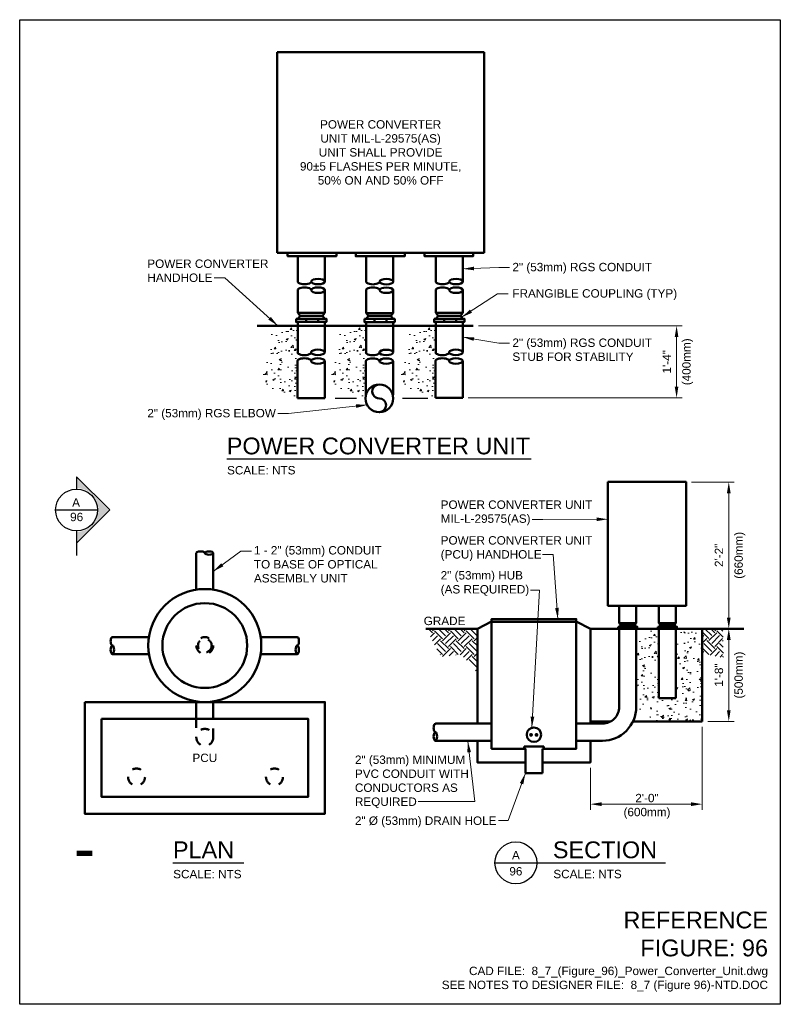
# Model space of a CAD drawing. Header units: inches. Extents: x 0 to 8.5, y 0 to 11.
import ezdxf
from ezdxf.enums import TextEntityAlignment as Align

# ---------------------------------------------------------------- set-up
doc = ezdxf.new("R2010")
doc.units = ezdxf.units.IN
doc.header["$LTSCALE"] = 0.5
doc.header["$MEASUREMENT"] = 0
doc.header["$PDSIZE"] = 2
doc.linetypes.add('HIDDEN2', pattern=[0.1875, 0.125, -0.0625])
doc.layers.get('0').update_dxf_attribs({"linetype": 'CONTINUOUS', "lineweight": 35})
doc.layers.get('DEFPOINTS').update_dxf_attribs({"linetype": 'CONTINUOUS', "lineweight": 35})
for name, color, linetype, lineweight in [('C-GRAD-FNSH', 4, 'CONTINUOUS', 50), ('E-AFLD-DEVC', 23, 'CONTINUOUS', 50), ('E-AFLD-JBOX', 23, 'CONTINUOUS', 50), ('E-POWR-CNDT', 83, 'CONTINUOUS', 50), ('G-ANNO-PATT', 8, 'CONTINUOUS', 18), ('G-ANNO-RDME', 5, 'CONTINUOUS', 18), ('P-STRM-PIPE', 163, 'STRAF', 50)]:
    doc.layers.add(name, color=color, linetype=linetype, lineweight=lineweight)
for name, color, linetype in [('G-ANNO-DIMS', 7, 'CONTINUOUS'), ('G-ANNO-SYMB', 6, 'CONTINUOUS'), ('G-ANNO-SYMB @ 1', 6, 'CONTINUOUS'), ('G-ANNO-TEXT', 7, 'CONTINUOUS'), ('G-ANNO-TTLB', 7, 'CONTINUOUS')]:
    doc.layers.add(name, color=color, linetype=linetype)
doc.styles.add('00-E-TITLE-1_1', font='arial.ttf', dxfattribs={"height": 0.1875})
doc.styles.add('01-E-BLDG-1_1', font='arial.ttf', dxfattribs={"height": 0.09375})
doc.styles.add('ARIAL', font='arial.ttf')
doc.linetypes.add('STRAF', pattern='A,1.25,-0.25,["SD",ARIAL,S=0.125,R=0,X=-0.1,Y=-0.06],-0.25', length=1.75)
doc.dimstyles.new('01-E-BLDG-1_1', dxfattribs={"dimtxt": 0.09375, "dimasz": 0.125, "dimexe": 0.0625, "dimexo": 0.0625, "dimgap": 0.0625, "dimtad": 1, "dimdec": 4, "dimzin": 3, "dimdsep": 46, "dimlunit": 4, "dimtxsty": '01-E-BLDG-1_1', "dimcen": 0.0625, "dimclrd": 1, "dimclre": 1, "dimclrt": 256, "dimazin": 0, "dimtfac": 1, "dimtdec": 4, "dimtmove": 1, "dimatfit": 3, "dimfxl": 1, "dimfrac": 2, "dimtolj": 1, "dimtzin": 3, "dimlwd": 0, "dimlwe": 0, "dimarcsym": 0})

# ---------------------------------------------------------------- blocks, each defined once
blk = doc.blocks.new('*D5')
at = {"layer": 'DEFPOINTS', "color": 0, "transparency": 16777216}
for p in [(5.066, 7.581), (4.95, 6.775), (7.341, 6.775)]:
    blk.add_point(p, dxfattribs=at)
at = {"layer": 'G-ANNO-DIMS', "color": 1, "lineweight": 0, "transparency": 16777216}
for p, q in [((5.129, 7.581), (7.403, 7.581)), ((7.341, 7.456), (7.341, 6.9)), ((5.013, 6.775), (7.403, 6.775))]:
    blk.add_line(p, q, dxfattribs=at)
at = {"layer": 'G-ANNO-DIMS', "color": 1, "transparency": 16777216}
for points in [[(7.32, 7.456), (7.361, 7.456), (7.341, 7.581)], [(7.32, 6.9), (7.361, 6.9), (7.341, 6.775)]]:
    blk.add_solid(points, dxfattribs=at)
at = {"layer": 'G-ANNO-DIMS', "transparency": 16777216, "attachment_point": 5, "rotation": 90, "style": '01-E-BLDG-1_1'}
for s, insert, char_height in [('\\A1;(400mm)', (7.465, 7.178), 0.09375), ('\\A1;1\'-4"', (7.231, 7.178), 0.0938)]:
    blk.add_mtext(s, dxfattribs=dict(at, insert=insert, char_height=char_height))
blk = doc.blocks.new('G-DSEC-DYN')
at = {"color": 0, "linetype": 'ByBlock', "lineweight": -2}
for centre, start, end in [((-0.004, 0.25), 89.0005, 270.9968), ((-0.008, -0.25), 271.8683, 88.1317)]:
    blk.add_arc(centre, 0.25, start, end, dxfattribs=at)
blk = doc.blocks.new('G-DBRK')
at = {"color": 0, "linetype": 'ByBlock', "lineweight": -2}
blk.add_ellipse((0, -0.25), major_axis=(0, -0.25), ratio=0.4, dxfattribs=at)
blk.add_ellipse((0, -0.75), major_axis=(0, -0.25), ratio=0.4, start_param=0, end_param=3.141593, dxfattribs=at)
blk = doc.blocks.new('*U7')
blk.add_lwpolyline([(0, -4.5, 1.5, 1.5, 0), (0, 0, 0, 0, 0), (7.82, 0, 0, 0, 0)], format="xyseb")
blk = doc.blocks.new('*U3')
at = {"linetype": 'Continuous'}
blk.add_hatch(color=0, dxfattribs=at).paths.add_polyline_path([(0.356, 0), (0.011, 0.345), (0.011, 0.245, -0.956069), (0.011, -0.245), (0.011, -0.345)])
at = {"color": 0, "linetype": 'Continuous'}
for p, q in [((0.371, 0), (0, 0.371)), ((0, 0.371), (0, 0.234)), ((0, -0.371), (0.371, 0)), ((0, -0.234), (0, -0.371))]:
    blk.add_line(p, q, dxfattribs=at)
blk.add_line((-0.234, 0), (0.234, 0))
blk.add_circle((0, 0), 0.234, dxfattribs=at)
at = {"color": 7, "linetype": 'Continuous', "lineweight": 0, "style": 'ARIAL'}
for tag, p in [('SEC_NUM', (-0.005, 0.084)), ('DWG_NUM', (0.001, -0.078))]:
    blk.add_attdef(tag, text='', height=0.0938, dxfattribs=at).set_placement(p, align=Align.MIDDLE_CENTER)
blk = doc.blocks.new('*D8')
at = {"layer": 'DEFPOINTS', "color": 0, "transparency": 16777216}
for p in [(7.627, 3.161), (6.378, 2.703), (7.627, 2.236)]:
    blk.add_point(p, dxfattribs=at)
at = {"layer": 'G-ANNO-DIMS', "color": 1, "lineweight": 0, "transparency": 16777216}
for p, q in [((7.627, 3.099), (7.627, 2.174)), ((6.378, 2.641), (6.378, 2.174)), ((6.503, 2.236), (7.502, 2.236))]:
    blk.add_line(p, q, dxfattribs=at)
at = {"layer": 'G-ANNO-DIMS', "color": 1, "transparency": 16777216}
for points in [[(6.503, 2.257), (6.503, 2.215), (6.378, 2.236)], [(7.502, 2.257), (7.502, 2.215), (7.627, 2.236)]]:
    blk.add_solid(points, dxfattribs=at)
at = {"layer": 'G-ANNO-DIMS', "transparency": 16777216, "insert": (7.01, 2.212), "char_height": 0.0938, "attachment_point": 5, "style": '01-E-BLDG-1_1'}
blk.add_mtext('\\A1;2\'-0"\\P(600mm)', dxfattribs=at)
blk = doc.blocks.new('*D9')
at = {"layer": 'DEFPOINTS', "color": 0, "transparency": 16777216}
for p in [(7.627, 4.196), (7.924, 4.196), (7.627, 3.161)]:
    blk.add_point(p, dxfattribs=at)
at = {"layer": 'G-ANNO-DIMS', "color": 1, "lineweight": 0, "transparency": 16777216}
for p, q in [((7.924, 3.286), (7.924, 4.071)), ((7.689, 3.161), (7.986, 3.161))]:
    blk.add_line(p, q, dxfattribs=at)
at = {"layer": 'G-ANNO-DIMS', "color": 1, "transparency": 16777216}
for points in [[(7.903, 4.071), (7.945, 4.071), (7.924, 4.196)], [(7.903, 3.286), (7.945, 3.286), (7.924, 3.161)]]:
    blk.add_solid(points, dxfattribs=at)
at = {"layer": 'G-ANNO-DIMS', "transparency": 16777216, "attachment_point": 5, "rotation": 90, "style": '01-E-BLDG-1_1'}
for s, insert, char_height in [('\\A1;(500mm)', (8.048, 3.678), 0.09375), ('\\A1;1\'-8"', (7.814, 3.678), 0.0938)]:
    blk.add_mtext(s, dxfattribs=dict(at, insert=insert, char_height=char_height))
blk = doc.blocks.new('*D10')
at = {"layer": 'DEFPOINTS', "color": 0, "transparency": 16777216}
for p in [(7.446, 5.835), (7.924, 5.835), (7.627, 4.196)]:
    blk.add_point(p, dxfattribs=at)
at = {"layer": 'G-ANNO-DIMS', "color": 1, "lineweight": 0, "transparency": 16777216}
for p, q in [((7.509, 5.835), (7.986, 5.835)), ((7.924, 4.321), (7.924, 5.71))]:
    blk.add_line(p, q, dxfattribs=at)
at = {"layer": 'G-ANNO-DIMS', "color": 1, "transparency": 16777216}
for points in [[(7.903, 5.71), (7.945, 5.71), (7.924, 5.835)], [(7.903, 4.321), (7.945, 4.321), (7.924, 4.196)]]:
    blk.add_solid(points, dxfattribs=at)
at = {"layer": 'G-ANNO-DIMS', "transparency": 16777216, "attachment_point": 5, "rotation": 90, "style": '01-E-BLDG-1_1'}
for s, insert, char_height in [('\\A1;(660mm)', (8.048, 5.016), 0.09375), ('\\A1;2\'-2"', (7.814, 5.016), 0.0938)]:
    blk.add_mtext(s, dxfattribs=dict(at, insert=insert, char_height=char_height))
blk = doc.blocks.new('DTLIND-flat-1')
at = {"color": 6, "linetype": 'Continuous'}
blk.add_line((-0.234, 0), (0.234, 0), dxfattribs=at)
blk.add_circle((0, 0), 0.234, dxfattribs=at)
at = {"layer": 'G-ANNO-SYMB', "style": 'ARIAL'}
for tag, p in [('DET_NUM', (0, 0.086)), ('DWG_NUM', (0, -0.094))]:
    blk.add_attdef(tag, text='', height=0.0938, dxfattribs=at).set_placement(p, align=Align.MIDDLE_CENTER)

msp = doc.modelspace()

# ---------------------------------------------------------------- hatches: boundary and pattern name
at = {"layer": 'G-ANNO-PATT'}
h = msp.add_hatch(dxfattribs=at)
h.set_pattern_fill('AR-CONC', color=256, scale=0.03125)
h.set_pattern_definition([(50, (-3.10087, 3.68143), (0.224144, -0.01961), [0.0234375, -0.2578125]), (355, (-3.10087, 3.68143), (-0.04336, 0.23506), [0.01875, -0.20625]), (100.4514, (-3.0822, 3.6798), (0.180784, 0.21545), [0.019919, -0.219107]), (46.184, (-3.10087, 3.74393), (0.333513, -0.051725), [0.035156, -0.386719]), (96.6356, (-3.07308, 3.73962), (0.292082, 0.304412), [0.029878, -0.32866]), (351.184, (-3.10087, 3.74393), (0.292082, 0.304412), [0.028125, -0.309375]), (21, (-3.06962, 3.7283), (0.1865335, -0.1258184), [0.0234375, -0.2578125]), (326, (-3.06962, 3.7283), (0.076036, 0.2266094), [0.01875, -0.20625]), (71.4514, (-3.05408, 3.71782), (0.2625695, 0.100791), [0.019919, -0.219107]), (37.5, (-3.10087, 3.68143), (0.00379995, 0.1040293), [0, -0.20375, 0, -0.209375, 0, -0.2070312]), (7.5, (-3.10087, 3.68143), (0.0822092, 0.1232537), [0, -0.119375, 0, -0.1990625, 0, -0.0789062]), (327.5, (-3.17056, 3.68143), (0.1668195, -0.0070484), [0, -0.078125, 0, -0.24375, 0, -0.3234375]), (317.5, (-3.20181, 3.68143), (0.1822457, 0.0312828), [0, -0.1015625, 0, -0.161875, 0, -0.2296875])])
h.paths.add_polyline_path([(3.10856, 7.58085), (2.83486, 7.58085), (2.70509, 6.91302), (3.10492, 6.77224)])
h = msp.add_hatch(dxfattribs=at)
h.set_pattern_fill('AR-CONC', color=256, scale=0.03125)
h.set_pattern_definition([(50, (-2.33871, 3.68143), (0.224144, -0.01961), [0.0234375, -0.2578125]), (355, (-2.33871, 3.68143), (-0.04336, 0.23506), [0.01875, -0.20625]), (100.4514, (-2.32003, 3.6798), (0.180784, 0.21545), [0.019919, -0.219107]), (46.184, (-2.3387, 3.74393), (0.333513, -0.051725), [0.035156, -0.386719]), (96.6356, (-2.31092, 3.73962), (0.292082, 0.304412), [0.029878, -0.32866]), (351.184, (-2.3387, 3.74393), (0.292082, 0.304412), [0.028125, -0.309375]), (21, (-2.30746, 3.7283), (0.1865335, -0.1258184), [0.0234375, -0.2578125]), (326, (-2.30746, 3.7283), (0.076036, 0.2266094), [0.01875, -0.20625]), (71.4514, (-2.29192, 3.71782), (0.2625695, 0.100791), [0.019919, -0.219107]), (37.5, (-2.33871, 3.68143), (0.00379995, 0.1040293), [0, -0.20375, 0, -0.209375, 0, -0.2070312]), (7.5, (-2.33871, 3.68143), (0.0822092, 0.1232537), [0, -0.119375, 0, -0.1990625, 0, -0.0789062]), (327.5, (-2.4084, 3.68143), (0.1668195, -0.0070484), [0, -0.078125, 0, -0.24375, 0, -0.3234375]), (317.5, (-2.43965, 3.68143), (0.1822457, 0.0312828), [0, -0.1015625, 0, -0.161875, 0, -0.2296875])])
h.paths.add_polyline_path([(3.87072, 7.58085), (3.59702, 7.58085), (3.46725, 6.91302), (3.86708, 6.77224)])
h = msp.add_hatch(dxfattribs=at)
h.set_pattern_fill('AR-CONC', color=256, scale=0.03125)
h.set_pattern_definition([(50, (-1.56023, 3.68143), (0.224144, -0.01961), [0.0234375, -0.2578125]), (355, (-1.56023, 3.68143), (-0.04336, 0.23506), [0.01875, -0.20625]), (100.4514, (-1.54155, 3.6798), (0.180784, 0.21545), [0.019919, -0.219107]), (46.184, (-1.56023, 3.74393), (0.333513, -0.051725), [0.035156, -0.386719]), (96.6356, (-1.53244, 3.73962), (0.292082, 0.304412), [0.029878, -0.32866]), (351.184, (-1.56023, 3.74393), (0.292082, 0.304412), [0.028125, -0.309375]), (21, (-1.52898, 3.7283), (0.1865335, -0.1258184), [0.0234375, -0.2578125]), (326, (-1.52898, 3.7283), (0.076036, 0.2266094), [0.01875, -0.20625]), (71.4514, (-1.51344, 3.71782), (0.2625695, 0.100791), [0.019919, -0.219107]), (37.5, (-1.56023, 3.68143), (0.00379995, 0.1040293), [0, -0.20375, 0, -0.209375, 0, -0.2070312]), (7.5, (-1.56023, 3.68143), (0.0822092, 0.1232537), [0, -0.119375, 0, -0.1990625, 0, -0.0789062]), (327.5, (-1.62992, 3.68143), (0.1668195, -0.0070484), [0, -0.078125, 0, -0.24375, 0, -0.3234375]), (317.5, (-1.66117, 3.68143), (0.1822457, 0.0312828), [0, -0.1015625, 0, -0.161875, 0, -0.2296875])])
h.paths.add_polyline_path([(4.64921, 7.58085), (4.3755, 7.58085), (4.24573, 6.91302), (4.64556, 6.77224)])
h = msp.add_hatch(dxfattribs=at)
h.set_pattern_fill('EARTH', color=256, scale=0.5, angle=45)
h.set_pattern_definition([(45, (0.37149, -4.13576), (1e-17, 0.1767767), [0.125, -0.125]), (45, (0.33834, -4.10262), (1e-17, 0.1767767), [0.125, -0.125]), (45, (0.3052, -4.06947), (1e-17, 0.1767767), [0.125, -0.125]), (135, (0.3052, -4.04738), (-0.1767767, 3e-17), [0.125, -0.125]), (135, (0.33834, -4.01423), (-0.1767767, 3e-17), [0.125, -0.125]), (135, (0.37149, -3.98108), (-0.1767767, 3e-17), [0.125, -0.125])])
h.paths.add_polyline_path([(5.11536, 4.19477), (4.53913, 4.19579), (4.70818, 3.8848), (4.93638, 3.90722), (5.11536, 3.69971)])
h = msp.add_hatch(dxfattribs=at)
h.set_pattern_fill('AR-CONC', color=256, scale=0.03125)
h.set_pattern_definition([(50, (0.95715, 0.2602), (0.224144, -0.01961), [0.0234375, -0.2578125]), (355, (0.95715, 0.2602), (-0.04336, 0.23506), [0.01875, -0.20625]), (100.4514, (0.97583, 0.25857), (0.180784, 0.21545), [0.019919, -0.219107]), (46.184, (0.95715, 0.3227), (0.333513, -0.051725), [0.035156, -0.386719]), (96.6356, (0.98495, 0.3184), (0.292082, 0.304412), [0.029878, -0.32866]), (351.184, (0.95715, 0.3227), (0.292082, 0.304412), [0.028125, -0.309375]), (21, (0.9884, 0.30708), (0.1865335, -0.1258184), [0.0234375, -0.2578125]), (326, (0.9884, 0.30708), (0.076036, 0.2266094), [0.01875, -0.20625]), (71.4514, (1.00395, 0.2966), (0.2625695, 0.100791), [0.019919, -0.219107]), (37.5, (0.95715, 0.26021), (0.00379995, 0.1040293), [0, -0.20375, 0, -0.209375, 0, -0.2070312]), (7.5, (0.95715, 0.26021), (0.0822092, 0.1232537), [0, -0.119375, 0, -0.1990625, 0, -0.0789062]), (327.5, (0.88747, 0.26021), (0.1668195, -0.0070484), [0, -0.078125, 0, -0.24375, 0, -0.3234375]), (317.5, (0.85622, 0.2602), (0.1822457, 0.0312828), [0, -0.1015625, 0, -0.161875, 0, -0.2296875])])
h.paths.add_polyline_path([(7.14164, 4.19579), (6.88998, 4.19579), (6.88998, 3.32209), (7.10531, 3.1611), (7.62651, 3.1611), (7.62651, 4.19579), (7.3329, 4.19579), (7.3329, 3.42097), (7.14164, 3.42097)])
h = msp.add_hatch(dxfattribs=at)
h.set_pattern_fill('EARTH', color=256, scale=0.5, angle=45)
h.set_pattern_definition([(45, (3.34737, -4.13474), (1e-17, 0.1767767), [0.125, -0.125]), (45, (3.31422, -4.1016), (1e-17, 0.1767767), [0.125, -0.125]), (45, (3.28107, -4.06845), (1e-17, 0.1767767), [0.125, -0.125]), (135, (3.28107, -4.04635), (-0.1767767, 3e-17), [0.125, -0.125]), (135, (3.31422, -4.01321), (-0.1767767, 3e-17), [0.125, -0.125]), (135, (3.34737, -3.98006), (-0.1767767, 3e-17), [0.125, -0.125])])
h.paths.add_polyline_path([(7.85888, 4.19579), (7.62651, 4.19579), (7.62651, 3.91956), (7.86457, 3.87248)])

# ---------------------------------------------------------------- linework, layer by layer
at = {"layer": 'C-GRAD-FNSH'}
for p, q in [((2.65428, 7.58085), (5.06634, 7.58085)), ((4.53913, 4.19579), (5.11536, 4.19477)), ((7.62651, 4.19579), (8.09124, 4.19579))]:
    msp.add_line(p, q, dxfattribs=at)
at = {"layer": 'E-AFLD-DEVC'}
for p, q in [((2.87813, 10.63802), (5.18904, 10.63802)), ((2.87813, 8.39591), (2.87813, 10.63802)), ((5.18904, 10.63802), (5.18904, 8.39591)), ((5.18904, 8.39591), (2.87813, 8.39591))]:
    msp.add_line(p, q, dxfattribs=at)
for points in [[(2.9939, 8.39455), (3.54003, 8.39455), (3.54003, 8.35815), (2.9939, 8.35815)], [(3.75615, 8.39395), (4.30228, 8.39395), (4.30228, 8.35756), (3.75615, 8.35756)], [(4.52281, 8.39455), (5.06894, 8.39455), (5.06894, 8.35815), (4.52281, 8.35815)], [(6.57302, 5.83534), (7.4462, 5.83534), (7.4462, 4.45176), (6.57302, 4.45176)], [(0.72723, 3.37683), (3.41052, 3.377), (3.41052, 2.12881), (0.72723, 2.12865)], [(0.91473, 3.18935), (3.22302, 3.18948), (3.22302, 2.3163), (0.91473, 2.31616)]]:
    msp.add_lwpolyline(points, close=True, dxfattribs=at)
at = {"layer": 'E-AFLD-JBOX'}
for p, q in [((6.37819, 4.19579), (7.62651, 4.19579)), ((7.62651, 4.19579), (7.62651, 3.1611)), ((6.60644, 3.1611), (6.37819, 3.1611)), ((7.62651, 3.1611), (6.85428, 3.1611))]:
    msp.add_line(p, q, dxfattribs=at)
for points in [[(5.27321, 4.27234), (6.22034, 4.27234), (6.22034, 4.30391), (5.27321, 4.30391)], [(5.11536, 3.13643), (5.11536, 4.19606), (5.27321, 4.27499), (5.27321, 3.13643)], [(6.22034, 3.13643), (6.22034, 4.27499), (6.37819, 4.19606), (6.37819, 3.13643)], [(5.11536, 2.94524), (5.11536, 2.70304), (5.65118, 2.70304), (5.65118, 2.8543), (5.27321, 2.8543), (5.27321, 2.94524), (5.11536, 2.94524)], [(5.84237, 2.8543), (6.22034, 2.8543), (6.22034, 2.94524), (6.37819, 2.94524), (6.37819, 2.70304), (5.84237, 2.70304), (5.84237, 2.8543)]]:
    msp.add_lwpolyline(points, close=True, dxfattribs=at)
for radius in [0.63142, 0.47356]:
    msp.add_circle((2.06888, 4.00833), radius, dxfattribs=at)
at = {"layer": 'E-POWR-CNDT'}
for p, q in [((3.10722, 8.35873), (3.10722, 8.07458)), ((3.41097, 8.35873), (3.41097, 8.07458)), ((3.87049, 8.35796), (3.87049, 8.07381)), ((4.17424, 8.35796), (4.17424, 8.07381)), ((4.64897, 8.35873), (4.64897, 8.07458)), ((4.95272, 8.35873), (4.95272, 8.07458)), ((3.10722, 7.97834), (3.10722, 7.72329)), ((3.41097, 7.97834), (3.41097, 7.72329)), ((3.87049, 7.97757), (3.87049, 7.72252)), ((4.17424, 7.97757), (4.17424, 7.72252)), ((4.64897, 7.97834), (4.64897, 7.72329)), ((4.95272, 7.97834), (4.95272, 7.72329)), ((3.10722, 7.72329), (3.13408, 7.69161)), ((3.10722, 7.72329), (3.41097, 7.72329)), ((3.38386, 7.69161), (3.41097, 7.72329)), ((3.87049, 7.72252), (4.17424, 7.72252)), ((3.87049, 7.72252), (3.89735, 7.69084)), ((4.14712, 7.69084), (4.17424, 7.72252)), ((4.64897, 7.72329), (4.67583, 7.69161)), ((4.64897, 7.72329), (4.95272, 7.72329)), ((4.92561, 7.69161), (4.95272, 7.72329)), ((3.10746, 7.65866), (3.13408, 7.69161)), ((3.10872, 7.62317), (3.10746, 7.28322)), ((3.13408, 7.69161), (3.38386, 7.69161)), ((3.13408, 7.69161), (3.38386, 7.69161)), ((3.20001, 7.65866), (3.20001, 7.62317)), ((3.33441, 7.65866), (3.33441, 7.62317)), ((3.38386, 7.69161), (3.41048, 7.65866)), ((3.41121, 7.62317), (3.41121, 7.28322)), ((3.87072, 7.65789), (3.89735, 7.69084)), ((3.87072, 7.6224), (3.87072, 7.28245)), ((3.89735, 7.69084), (4.14712, 7.69084)), ((3.89735, 7.69084), (4.14712, 7.69084)), ((3.96328, 7.65789), (3.96328, 7.6224)), ((4.09768, 7.65789), (4.09768, 7.6224)), ((4.14712, 7.69084), (4.17375, 7.65789)), ((4.17447, 7.6224), (4.17447, 7.28245)), ((4.64921, 7.65866), (4.67583, 7.69161)), ((4.64921, 7.62394), (4.64921, 7.28322)), ((4.67583, 7.69161), (4.92561, 7.69161)), ((4.67583, 7.69161), (4.92561, 7.69161)), ((4.74176, 7.65866), (4.74176, 7.62317)), ((4.87616, 7.65866), (4.87616, 7.62317)), ((4.92561, 7.69161), (4.95223, 7.65866)), ((4.95296, 7.62394), (4.95296, 7.28322)), ((3.10492, 7.18698), (3.10492, 6.77224)), ((3.40867, 7.18698), (3.41048, 6.77224)), ((3.86819, 7.18621), (3.86819, 6.79998)), ((4.17194, 7.18621), (4.17194, 6.80758)), ((4.64667, 7.18698), (4.64667, 6.77477)), ((4.95042, 7.18698), (4.95042, 6.77477)), ((3.10492, 6.77224), (3.41048, 6.77224)), ((4.64667, 6.77477), (4.95042, 6.77477)), ((1.97392, 4.63257), (1.97392, 5.04158)), ((2.16383, 5.04158), (2.16383, 4.63257)), ((6.70032, 4.45246), (6.70032, 4.25888)), ((6.89023, 4.45246), (6.89023, 4.25888)), ((7.14323, 4.45256), (7.14323, 4.25898)), ((7.33313, 4.45256), (7.33313, 4.25898)), ((6.69872, 4.19579), (6.69872, 3.32209)), ((6.7002, 4.25854), (6.71698, 4.23874)), ((6.7002, 4.25854), (6.89004, 4.25854)), ((6.70034, 4.21815), (6.71698, 4.23874)), ((6.71698, 4.23874), (6.87309, 4.23874)), ((6.71698, 4.23874), (6.87309, 4.23874)), ((6.75819, 4.21815), (6.75819, 4.19597)), ((6.84219, 4.21815), (6.84219, 4.19597)), ((6.87309, 4.23874), (6.89004, 4.25854)), ((6.87309, 4.23874), (6.88973, 4.21815)), ((6.88998, 3.32209), (6.88998, 4.19579)), ((7.14164, 4.19579), (7.14164, 3.42097)), ((7.1431, 4.25864), (7.15989, 4.23884)), ((7.1431, 4.25864), (7.33294, 4.25864)), ((7.14325, 4.21825), (7.15989, 4.23884)), ((7.15989, 4.23884), (7.31599, 4.23884)), ((7.15989, 4.23884), (7.31599, 4.23884)), ((7.20109, 4.21825), (7.20109, 4.19607)), ((7.28509, 4.21825), (7.28509, 4.19607)), ((7.31599, 4.23884), (7.33294, 4.25864)), ((7.31599, 4.23884), (7.33264, 4.21825)), ((7.3329, 3.42097), (7.3329, 4.19579)), ((1.44464, 4.10329), (1.03563, 4.10329)), ((2.69311, 4.10329), (3.10212, 4.10329)), ((1.03563, 3.91338), (1.44464, 3.91338)), ((3.10212, 3.91338), (2.69311, 3.91338)), ((7.14164, 3.42097), (7.3329, 3.42097)), ((1.97392, 3.3841), (1.97392, 3.18941)), ((2.16383, 3.18942), (2.16383, 3.3841)), ((5.27321, 3.13643), (4.64506, 3.13643)), ((5.27321, 2.94524), (5.27321, 3.13643)), ((6.51379, 3.13643), (6.22034, 3.13643)), ((6.22034, 3.13643), (6.22034, 2.94524)), ((4.64506, 2.94524), (5.27321, 2.94524)), ((6.22034, 2.94524), (6.51379, 2.94524))]:
    msp.add_line(p, q, dxfattribs=at)
at = {"layer": 'E-POWR-CNDT', "linetype": 'HIDDEN2'}
for p, q in [((1.97392, 3.18941), (1.97392, 2.98146)), ((2.16383, 2.98146), (2.16383, 3.18942))]:
    msp.add_line(p, q, dxfattribs=at)
at = {"layer": 'E-POWR-CNDT'}
for points in [[(3.08844, 7.65866), (3.42823, 7.65866), (3.42823, 7.62317), (3.08844, 7.62317)], [(3.85171, 7.65789), (4.1915, 7.65789), (4.1915, 7.6224), (3.85171, 7.6224)], [(4.63019, 7.65866), (4.96998, 7.65866), (4.96998, 7.62317), (4.63019, 7.62317)], [(6.68846, 4.21815), (6.90083, 4.21815), (6.90083, 4.19597), (6.68846, 4.19597)], [(7.13136, 4.21825), (7.34373, 4.21825), (7.34373, 4.19607), (7.13136, 4.19607)]]:
    msp.add_lwpolyline(points, close=True, dxfattribs=at)
at = {"layer": 'E-POWR-CNDT', "const_width": 0.02105}
for points in [[(5.70383, 3.00973, 1), (5.72487, 3.00973, 1)], [(5.76501, 3.00973, 1), (5.78606, 3.00973, 1)]]:
    msp.add_lwpolyline(points, format="xyb", close=True, dxfattribs=at)
at = {"layer": 'E-POWR-CNDT'}
for centre, radius in [((4.01907, 6.76956), 0.15468), ((5.74678, 3.01215), 0.08102)]:
    msp.add_circle(centre, radius, dxfattribs=at)
at = {"layer": 'E-POWR-CNDT', "linetype": 'HIDDEN2'}
for centre in [(2.06888, 2.98146), (1.30561, 2.53856), (2.84736, 2.53856)]:
    msp.add_circle(centre, 0.09495, dxfattribs=at)
at = {"layer": 'E-POWR-CNDT'}
for centre, radius, start, end in [((6.5143, 3.32086), 0.18443, 269.841515, 0.38262), ((6.51425, 3.32097), 0.37573, 269.929192, 0.170945)]:
    msp.add_arc(centre, radius, start, end, dxfattribs=at)
at = {"layer": 'G-ANNO-DIMS', "color": 1}
for p, q in [((3.52459, 6.77224), (3.76549, 6.77224)), ((4.27772, 6.77224), (4.55919, 6.77224))]:
    msp.add_line(p, q, dxfattribs=at)
at = {"layer": 'G-ANNO-SYMB'}
msp.add_line((0.63525, 5.15166), (0.63525, 5.01418), dxfattribs=at)
at = {"layer": 'G-ANNO-TEXT', "linetype": 'Continuous', "lineweight": 30}
for p, q in [((2.31433, 6.09241), (5.71553, 6.09241)), ((1.71228, 1.58041), (2.50368, 1.58041)), ((5.77944, 1.58041), (7.21857, 1.58041))]:
    msp.add_line(p, q, dxfattribs=at)
at = {"layer": 'G-ANNO-TTLB'}
msp.add_lwpolyline([(8.5, 0), (0, 0), (0, 11), (8.5, 11)], close=True, dxfattribs=at)
at = {"layer": 'P-STRM-PIPE'}
for p, q in [((5.85553, 2.88061), (5.63803, 2.88061)), ((5.63803, 2.8543), (5.63803, 2.88061)), ((5.85553, 2.8543), (5.85553, 2.88061)), ((5.65118, 2.8543), (5.63803, 2.8543)), ((5.65118, 2.8543), (5.65118, 2.58264)), ((5.84237, 2.58264), (5.84237, 2.8543)), ((5.84237, 2.8543), (5.85553, 2.8543)), ((5.65118, 2.58264), (5.84237, 2.58264))]:
    msp.add_line(p, q, dxfattribs=at)
at = {"layer": 'P-STRM-PIPE', "linetype": 'HIDDEN2'}
for radius in [0.09495, 0.07655]:
    msp.add_circle((2.06888, 4.00833), radius, dxfattribs=at)

# ---------------------------------------------------------------- block references
at = {"layer": 'E-POWR-CNDT'}
for p, xscale, yscale, zscale, rotation in [((3.41097, 8.07458), 0.3037500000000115, 0.3037500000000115, 0.3037500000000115, 270), ((4.17424, 8.07381), 0.3037500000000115, 0.3037500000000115, 0.3037500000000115, 270), ((4.95272, 8.07458), 0.3037500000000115, 0.3037500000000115, 0.3037500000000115, 270), ((3.41097, 7.97834), -0.3037500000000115, 0.3037500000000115, 0.3037500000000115, 270), ((4.17424, 7.97757), -0.3037500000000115, 0.3037500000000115, 0.3037500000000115, 270), ((4.95272, 7.97834), -0.3037500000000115, 0.3037500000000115, 0.3037500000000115, 270), ((3.40867, 7.28322), 0.3037500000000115, 0.3037500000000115, 0.3037500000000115, 270), ((4.17194, 7.28245), 0.3037500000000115, 0.3037500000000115, 0.3037500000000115, 270), ((4.95042, 7.28322), 0.3037500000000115, 0.3037500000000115, 0.3037500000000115, 270), ((3.40867, 7.18698), -0.3037500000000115, 0.3037500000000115, 0.3037500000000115, 270), ((4.17194, 7.18621), -0.3037500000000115, 0.3037500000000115, 0.3037500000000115, 270), ((4.95042, 7.18698), -0.3037500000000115, 0.3037500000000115, 0.3037500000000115, 270), ((2.16383, 5.04158), -0.1899049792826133, 0.1899049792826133, 0.1899049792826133, 270), ((1.03563, 3.91338), 0.1899049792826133, 0.1899049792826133, 0.1899049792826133, 180), ((3.10212, 3.91338), -0.1899049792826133, 0.1899049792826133, 0.1899049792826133, 180), ((4.64506, 2.94524), 0.1899049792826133, 0.1899049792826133, 0.1899049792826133, 180)]:
    msp.add_blockref('G-DBRK', p, dxfattribs=dict(at, xscale=xscale, yscale=yscale, zscale=zscale, rotation=rotation))
at = {"layer": 'E-POWR-CNDT', "xscale": 0.3093882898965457, "yscale": 0.3093882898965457, "zscale": 0.3093882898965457}
msp.add_blockref('G-DSEC-DYN', (4.01906, 6.76956), dxfattribs=at)
at = {"layer": 'G-ANNO-SYMB', "xscale": 0.03937007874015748, "yscale": 0.03937007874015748, "zscale": 0.03937007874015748, "rotation": 89.99999999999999}
msp.add_blockref('*U7', (0.63525, 1.68799), dxfattribs=at)
at = {"layer": 'G-ANNO-SYMB'}
msp.add_blockref('DTLIND-flat-1', (5.54503, 1.58041), dxfattribs=at).add_auto_attribs({'DET_NUM': 'A', 'DWG_NUM': '96'})
at = {"layer": 'G-ANNO-SYMB @ 1'}
ref = msp.add_blockref('*U3', (0.63525, 5.52272), dxfattribs=at)
ref.add_attrib('SEC_NUM', 'A', dxfattribs={"layer": '0', "color": 7, "linetype": 'Continuous', "lineweight": 0, "height": 0.09375, "style": '01-E-BLDG-1_1'}).set_placement((0.63009, 5.60644), align=Align.MIDDLE_CENTER)
ref.add_attrib('DWG_NUM', '96', dxfattribs={"layer": '0', "color": 7, "linetype": 'Continuous', "lineweight": 0, "height": 0.09375, "style": '01-E-BLDG-1_1'}).set_placement((0.63647, 5.44454), align=Align.MIDDLE_CENTER)

# ---------------------------------------------------------------- texts
at = {"layer": 'G-ANNO-RDME', "attachment_point": 9, "rotation": 0}
for s, insert, char_height, width, style in [('REFERENCE FIGURE: 96', (8.36242, 0.53323), 0.1875, 1.660137, '00-E-TITLE-1_1'), ('CAD FILE:  8_7_(Figure_96)_Power_Converter_Unit.dwg\\PSEE NOTES TO DESIGNER FILE:  8_7 (Figure 96)-NTD.DOC', (8.36242, 0.1419), 0.09375, 4.6000344, '01-E-BLDG-1_1')]:
    msp.add_mtext(s, dxfattribs=dict(at, insert=insert, char_height=char_height, width=width, style=style))
at = {"layer": 'G-ANNO-TEXT'}
for s, style, p in [('POWER CONVERTER UNIT', '00-E-TITLE-1_1', (2.31433, 6.08808)), ('PLAN', '00-E-TITLE-1_1', (1.71228, 1.57608)), ('SECTION', 'ARIAL', (5.95845, 1.57608))]:
    msp.add_text(s, height=0.1875, dxfattribs=dict(at, style=style)).set_placement(p, align=Align.BOTTOM_LEFT)
at = {"layer": 'G-ANNO-TEXT', "style": '01-E-BLDG-1_1'}
for p in [(2.31761, 6.01343), (1.71555, 1.50142)]:
    msp.add_text('SCALE: NTS', height=0.09375, dxfattribs=at).set_placement(p, align=Align.TOP_LEFT)
msp.add_text('SCALE: NTS', height=0.09375, rotation=0, dxfattribs=at).set_placement((5.96367, 1.5025), align=Align.TOP_LEFT)
at = {"layer": 'G-ANNO-TEXT', "char_height": 0.09375, "style": '01-E-BLDG-1_1'}
for s, insert, width, attachment_point, rotation in [('POWER CONVERTER\\PUNIT MIL-L-29575(AS)\\PUNIT SHALL PROVIDE\\P90±5 FLASHES PER MINUTE,\\P50% ON AND 50% OFF', (4.03358, 9.51696), 1.8794601, 5, 0), ('POWER CONVERTER HANDHOLE', (1.42649, 8.32062), 1.8862699, 1, 0), ('2" (53mm) RGS CONDUIT', (5.50626, 8.28318), 1.8862699, 1, 0), ('FRANGIBLE COUPLING (TYP)', (5.50626, 7.98899), 1.8862699, 1, 0), ('2" (53mm) RGS CONDUIT STUB FOR STABILITY', (5.50626, 7.43804), 1.8862699, 1, 0), ('2" (53mm) RGS ELBOW', (1.42649, 6.65116), 1.8862699, 1, 0), ('POWER CONVERTER UNIT\\PMIL-L-29575(AS)', (4.70462, 5.62907), 1.6908721, 1, 0), ('POWER CONVERTER UNIT (PCU) HANDHOLE', (4.70462, 5.22989), 1.6908721, 1, 0), ('1 - 2" (53mm) CONDUIT TO BASE OF OPTICAL ASSEMBLY UNIT', (2.61732, 5.11902), 1.4277866, 1, 0), ('\\A1;2" (53mm) HUB (AS REQUIRED)', (4.70462, 4.8397), 1.0133392, 1, 360), ('GRADE', (4.51515, 4.33021), 1.6908721, 1, 0), ('PCU', (2.06888, 2.75282), 0.3659985, 5, 0), ('\\A1;2" (53mm) MINIMUM PVC CONDUIT WITH CONDUCTORS AS REQUIRED', (3.74625, 2.77932), 1.2963705, 1, 360), ('\\A1;2" %%C (53mm) DRAIN HOLE', (3.74625, 2.09834), 1.6577376, 1, 360)]:
    msp.add_mtext(s, dxfattribs=dict(at, insert=insert, width=width, attachment_point=attachment_point, rotation=rotation))

# ---------------------------------------------------------------- dimensions: what is measured, and where the dimension line sits
at = {"layer": 'G-ANNO-DIMS'}
dim = msp.add_linear_dim(base=(7.34057, 6.77477), p1=(5.06634, 7.58085), p2=(4.95042, 6.77477), angle=90, text='1\'-4"\\X(400mm)', dimstyle='01-E-BLDG-1_1', dxfattribs=at)
dim.commit()
dim.dimension.update_dxf_attribs({"geometry": '*D5', "text_midpoint": (7.34057, 7.17781)})
for base, p1, p2, text, override, picture, middle in [((7.9239, 5.83534), (7.62651, 4.19579), (7.4462, 5.83534), '2\'-2"\\X(660mm)', {"dimse1": 1}, '*D10', (7.9239, 5.01557)), ((7.9239, 4.19579), (7.62651, 3.1611), (7.62651, 4.19579), '1\'-8"\\X(500mm)', {"dimse2": 1}, '*D9', (7.9239, 3.67845))]:
    dim = msp.add_linear_dim(base=base, p1=p1, p2=p2, angle=90, text=text, dimstyle='01-E-BLDG-1_1', override=override, dxfattribs=at)
    dim.commit()
    dim.dimension.update_dxf_attribs({"geometry": picture, "text_midpoint": middle})
dim = msp.add_linear_dim(base=(7.62651, 2.23604), p1=(6.37819, 2.70304), p2=(7.62651, 3.1611), text='2\'-0"\\X(600mm)', dimstyle='01-E-BLDG-1_1', dxfattribs=at)
dim.commit()
dim.dimension.update_dxf_attribs({"geometry": '*D8', "text_midpoint": (7.00961, 2.2115), "dimtype": 160})

# ---------------------------------------------------------------- leaders
at = {"layer": 'G-ANNO-TEXT'}
for points in [[(4.95272, 8.21666), (5.35591, 8.23006), (5.47525, 8.23006)], [(2.8847, 7.58085), (2.29363, 8.11728), (2.17429, 8.11728)], [(4.93892, 7.67514), (5.34094, 7.93712), (5.46028, 7.93712)], [(4.95296, 7.45358), (5.35591, 7.38491), (5.47525, 7.38491)], [(3.88285, 6.69627), (3.00538, 6.60198), (2.88604, 6.60198)], [(6.57302, 5.41877), (5.84549, 5.41795), (5.72615, 5.41795)], [(2.16383, 4.83707), (2.47032, 5.06126), (2.58966, 5.06126)], [(6.01341, 4.30391), (5.95999, 5.02549), (5.84065, 5.02549)], [(5.00853, 2.93955), (5.08662, 2.26427), (4.45361, 2.26427)], [(5.65118, 2.58264), (5.46029, 2.05352), (5.34969, 2.05352)]]:
    msp.add_leader(points, dimstyle='01-E-BLDG-1_1', dxfattribs=at)
msp.add_leader([(5.72335, 3.08971), (5.80994, 4.62661), (5.70972, 4.62661)], dimstyle='01-E-BLDG-1_1', override={"dimgap": 0.0625, "dimtad": 0}, dxfattribs=at)

doc.saveas('drawing.dxf')
